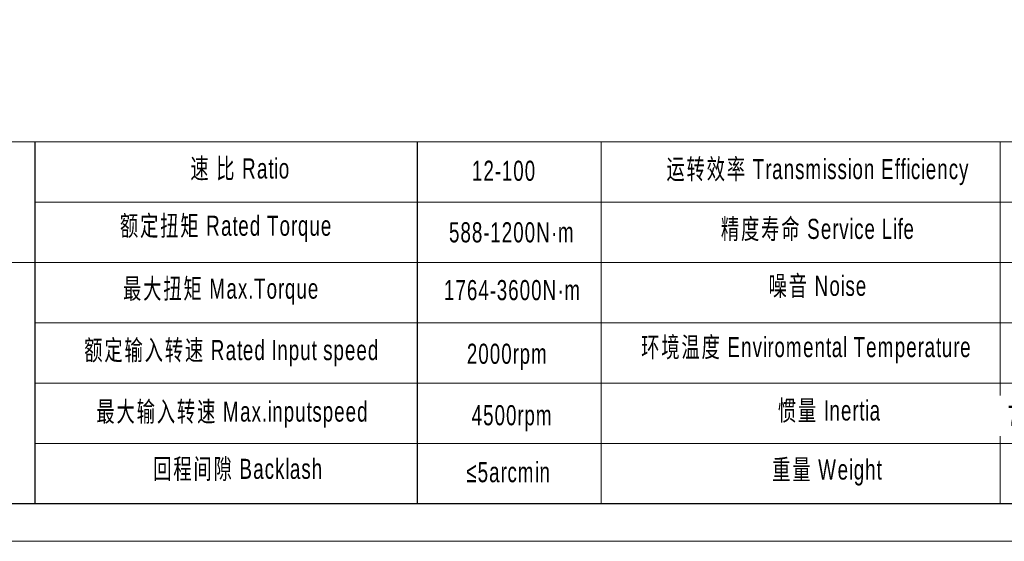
# Model space of a CAD drawing. Header units: millimetres. Extents: x 2079 to 3472, y 254 to 1156.
# Tile 2 of 7: x 2295 to 2692, y 254 to 464. Entities that reach past the tile are written whole.
import ezdxf

# ---------------------------------------------------------------- set-up
doc = ezdxf.new("R2010")
doc.units = ezdxf.units.MM
doc.layers.add('SLD-0', color=7, linetype='Continuous', lineweight=18)
doc.layers.add('图框_外框线', color=7, linetype='Continuous', lineweight=18)
doc.styles.add('标准', font='arial.ttf', dxfattribs={"width": 0.667})

msp = doc.modelspace()

# ---------------------------------------------------------------- linework, layer by layer
for p, q in [((2301.47, 415.03), (2301.47, 269.31)), ((2455.28, 415.03), (2455.28, 269.31))]:
    msp.add_line(p, q)
at = {"layer": 'SLD-0'}
for p, q in [((2529.38, 415.03), (2529.38, 269.35)), ((2689.99, 415.03), (2689.99, 269.34))]:
    msp.add_line(p, q, dxfattribs=at)
at = {"layer": '图框_外框线'}
for p, q in [((2191.55, 415.03), (3338.55, 415.03)), ((2301.47, 390.72), (2946.11, 390.72)), ((2191.55, 366.41), (3338.55, 366.41)), ((2301.47, 342.1), (3338.55, 342.1)), ((2301.47, 317.79), (3338.55, 317.79)), ((2301.47, 293.48), (3338.55, 293.48))]:
    msp.add_line(p, q, dxfattribs=at)
at = {"layer": '图框_外框线', "color": 3}
msp.add_lwpolyline([(2078.94, 254.16), (3353.73, 254.16), (3353.73, 1155.62), (2078.94, 1155.62)], close=True, dxfattribs=at)
at = {"layer": '图框_外框线', "color": 3, "lineweight": 25}
msp.add_lwpolyline([(2154.82, 269.34), (3338.55, 269.34), (3338.55, 1140.44), (2154.82, 1140.44)], close=True, dxfattribs=at)

# ---------------------------------------------------------------- texts
at = {"layer": 'SLD-0', "color": 1, "char_height": 8.1028, "attachment_point": 2, "style": '标准'}
for s, insert, width in [('\\T1.1;速 比 Ratio', (2384.14, 408.34), 66.2075), ('\\T1.1;运转效率 Transmission Efficiency', (2616.66, 408.09), 137.696), ('{\\T1.1;12-100}', (2490.33, 407.41), 34.4516), ('\\T1.1;额定扭矩 Rated Torque', (2378.44, 385.29), 143.8636), ('\\T1.1;精度寿命 Service Life', (2616.66, 384.01), 108.0815), ('{\\T1.1;588-1200N·m}', (2493.54, 382.63), 67.1127), ('\\T1.1;最大扭矩 Max.Torque', (2376.45, 359.96), 95.6459), ('\\T1.1;噪音 Noise', (2616.66, 361.09), 71.499), ('{\\T1.1;1764-3600N·m}', (2493.83, 359.36), 80.5864), ('\\T1.1;额定输入转速 Rated Input speed', (2380.72, 335.21), 127.1606), ('\\T1.1;2000rpm', (2491.73, 333.73), 55.8318), ('\\T1.1;最大输入转速 Max.inputspeed ', (2381, 310.45), 127.8952), ('\\T1.1;4500rpm', (2493.66, 308.99), 177.175), ('\\T1.1;回程间隙 Backlash', (2383.28, 287.4), 103.7029), ('{\\T1.1;≤5arcmin }', (2492.18, 286.05), 62.3309), ('\\T1.1;重量 Weight', (2620.44, 287.11), 63.0061)]:
    msp.add_mtext(s, dxfattribs=dict(at, insert=insert, width=width))

# ---------------------------------------------------------------- next in the draw order: texts
at = {"layer": 'SLD-0', "color": 1, "insert": (2723.13, 308.71), "char_height": 8.1028, "width": 136.5346, "attachment_point": 2, "style": '标准', "bg_fill": 2}
msp.add_mtext('{\\T1.1;7.03-7.42kg.cm²}', dxfattribs=at)

# ---------------------------------------------------------------- next in the draw order: texts
at = {"layer": 'SLD-0', "color": 1, "char_height": 8.1028, "attachment_point": 2, "style": '标准'}
for s, insert, width in [('\\T1.1;环境温度 Enviromental Temperature', (2612.02, 336.43), 136.5346), ('\\T1.1;惯量 Inertia', (2621.31, 310.9), 73.2031)]:
    msp.add_mtext(s, dxfattribs=dict(at, insert=insert, width=width))

doc.saveas('drawing.dxf')
